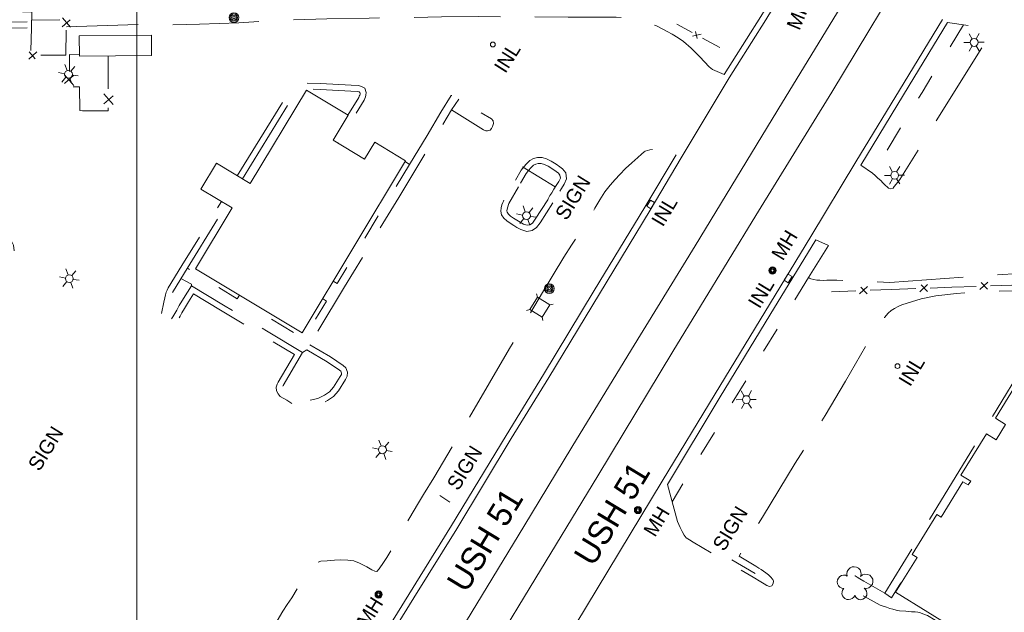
# Model space of a CAD drawing. Header units: feet. Extents: x 188854 to 191245, y 255237 to 257000.
# Tile 5 of 12: x 189451 to 189862, y 256240 to 256487. Entities that reach past the tile are written whole.
import ezdxf
from ezdxf.enums import TextEntityAlignment as Align

# ---------------------------------------------------------------- set-up
doc = ezdxf.new("R2010")
doc.units = ezdxf.units.FT
doc.header["$MEASUREMENT"] = 0
for name, pattern in [('DGN Style 3', [50.412179, 36.008699, -14.40348]), ('DGN Style 4', [57.649927, 28.806959, -14.40348, 0.036009, -14.40348]), ('DGN Style 5', [25.206089, 10.80261, -14.40348])]:
    doc.linetypes.add(name, pattern=pattern)
for name, color, linetype, lineweight in [('E_DRN_Grate', 151, 'Continuous', 0), ('E_DWY', 73, 'DGN Style 3', 0), ('E_LAND_Vegetation', 21, 'Continuous', 0), ('E_MAP_GridLines', 251, 'Continuous', 0), ('E_MISCPROP', 40, 'Continuous', 0), ('E_MISCPROP_HvyLine', 54, 'Continuous', 13), ('E_MISCPROP_Railing', 40, 'Continuous', 0), ('E_PATH_Sidewalk', 73, 'DGN Style 5', 0), ('E_RDWY', 40, 'Continuous', 13), ('E_RDWY_Name', 221, 'Continuous', 0), ('E_UTL_AboveGroundPipe', 40, 'DGN Style 4', 0)]:
    doc.layers.add(name, color=color, linetype=linetype, lineweight=lineweight)
doc.styles.add('Style-IGR_FONT_0', font='IGR_FONT_0.shx')
doc.styles.add('Style-IGR_FONT_1', font='IGR_FONT_1.shx')

# ---------------------------------------------------------------- blocks, each defined once
blk = doc.blocks.new('INL')
at = {"layer": 'E_MISCPROP_Railing', "color": 40, "linetype": 'Continuous', "lineweight": 0, "style": 'Style-IGR_FONT_0'}
blk.add_text('INL', height=6, rotation=0.0002, dxfattribs=at).set_placement((-5.74, -3.01))
blk = doc.blocks.new('INLT')
at = {"layer": 'E_MISCPROP_Railing', "color": 40, "linetype": 'Continuous', "lineweight": 0, "flags": 128}
blk.add_lwpolyline([(3, -2), (3, 0), (0, 0), (0, -2), (3, -2)], dxfattribs=at)
blk = doc.blocks.new('INL_2')
at = {"layer": 'E_MISCPROP_Railing', "color": 40, "linetype": 'Continuous', "lineweight": 0, "style": 'Style-IGR_FONT_0'}
blk.add_text('INL', height=6, rotation=359.9999, dxfattribs=at).set_placement((-5.74, -3.01))
blk = doc.blocks.new('INL_10')
at = {"layer": 'E_MISCPROP_Railing', "color": 40, "linetype": 'Continuous', "lineweight": 0, "style": 'Style-IGR_FONT_0'}
blk.add_text('INL', height=6, rotation=0, dxfattribs=at).set_placement((-5.74, -3.01))
blk = doc.blocks.new('MHO_2')
at = {"layer": 'E_DRN_Grate', "color": 20, "linetype": 'Continuous', "lineweight": 0}
for centre, radius in [((0.06, 0.01), 1.5), ((0.07, 0.01), 1.22), ((0.06, 0), 0.968), ((0.03, -0.01), 0.605)]:
    blk.add_circle(centre, radius, dxfattribs=at)
blk = doc.blocks.new('INL_1')
at = {"layer": 'E_MISCPROP_Railing', "color": 40, "linetype": 'Continuous', "lineweight": 0, "style": 'Style-IGR_FONT_0'}
blk.add_text('INL', height=6, rotation=359.9999, dxfattribs=at).set_placement((-5.74, -3.01))
blk = doc.blocks.new('LTP_1')
at = {"layer": 'E_MISCPROP', "color": 20, "linetype": 'Continuous', "lineweight": 0}
for p, q in [((-1.63, 0.07), (-4.24, 0.14)), ((-0.8, 1.43), (-2, 3.73)), ((0.9, 1.42), (2.27, 3.65)), ((-0.88, -1.42), (-2.24, -3.61)), ((0.76, -1.47), (2, -3.65)), ((1.64, -0.02), (4.16, -0.09))]:
    blk.add_line(p, q, dxfattribs=at)
blk.add_circle((0, 0), 1.64, dxfattribs=at)
blk = doc.blocks.new('LTP_3')
at = {"layer": 'E_MISCPROP', "color": 20, "linetype": 'Continuous', "lineweight": 0}
for p, q in [((-1.64, 0.07), (-4.24, 0.14)), ((-0.8, 1.43), (-2, 3.73)), ((0.9, 1.42), (2.27, 3.65)), ((-0.88, -1.42), (-2.24, -3.61)), ((0.76, -1.47), (2, -3.65)), ((1.64, -0.02), (4.16, -0.09))]:
    blk.add_line(p, q, dxfattribs=at)
blk.add_circle((0, 0), 1.64, dxfattribs=at)
blk = doc.blocks.new('POLE_3')
at = {"layer": 'E_MISCPROP', "color": 20, "linetype": 'Continuous', "lineweight": 0}
for centre, radius in [((-0.01, 0.02), 2.02), ((-0.01, 0.03), 1.52), ((0, -0.01), 1.01), ((0, 0), 0.502)]:
    blk.add_circle(centre, radius, dxfattribs=at)
blk = doc.blocks.new('PED')
at = {"layer": 'E_UTL_AboveGroundPipe', "color": 101, "linetype": 'Continuous', "lineweight": 13}
for p, q in [((-3.12, 2.9), (-4.18, 3.96)), ((2.88, 2.9), (3.94, 3.96)), ((-4.18, -4.16), (-3.12, -3.1)), ((3.94, -4.16), (2.88, -3.1))]:
    blk.add_line(p, q, dxfattribs=at)
at = {"layer": 'E_UTL_AboveGroundPipe', "color": 101, "linetype": 'Continuous', "lineweight": 13, "flags": 128}
blk.add_lwpolyline([(-3.12, -3.1), (2.88, -3.1), (2.88, 2.9), (-3.12, 2.9)], close=True, dxfattribs=at)
blk = doc.blocks.new('SIGN_1')
at = {"layer": 'E_MISCPROP', "color": 20, "linetype": 'Continuous', "lineweight": 0, "style": 'Style-IGR_FONT_0'}
blk.add_text('SIGN', height=6, rotation=0.0001, dxfattribs=at).set_placement((-9.6, -0.01), align=Align.MIDDLE_LEFT)
blk = doc.blocks.new('MHO_3')
at = {"layer": 'E_DRN_Grate', "color": 20, "linetype": 'Continuous', "lineweight": 0}
for centre, radius in [((0.06, 0.01), 1.5), ((0.07, 0.01), 1.22), ((0.06, 0), 0.968), ((0.03, -0.01), 0.605)]:
    blk.add_circle(centre, radius, dxfattribs=at)
blk = doc.blocks.new('SIGN_5')
at = {"layer": 'E_MISCPROP', "color": 20, "linetype": 'Continuous', "lineweight": 0, "style": 'Style-IGR_FONT_0'}
blk.add_text('SIGN', height=6, rotation=0, dxfattribs=at).set_placement((-9.6, -0.01), align=Align.MIDDLE_LEFT)
blk = doc.blocks.new('TREE_4')
at = {"layer": 'E_LAND_Vegetation', "color": 93, "linetype": 'Continuous', "lineweight": 0}
for centre, radius, start, end in [((-1.47, 4.28), 2.78, 1.3946, 209.1676), ((3.57, 2.42), 2.97, 278.4237, 139.6576), ((-4.47, 0.2), 2.78, 78.0716, 279.0826), ((-2.01, -4.2), 2.61, 140.7797, 358.7123), ((3.46, -3.43), 2.97, 196.0745, 79.0478)]:
    blk.add_arc(centre, radius, start, end, dxfattribs=at)

msp = doc.modelspace()

# ---------------------------------------------------------------- linework, layer by layer
at = {"layer": 'E_DWY', "color": 51, "linetype": 'DGN Style 3', "lineweight": 0, "flags": 128}
for points in [[(189454.22, 256486.56), (189441.98, 256486.37), (189425.04, 256486.24), (189425.44, 256464.58), (189425.85, 256426.27), (189426.08, 256395.75), (189441.29, 256396.07), (189442.69, 256395.95), (189443.58, 256395.65), (189444.35, 256395.15), (189445.27, 256394.14), (189446.03, 256392.54), (189446.29, 256390.84), (189446.18, 256389.86), (189445.81, 256388.6), (189445.45, 256387.74), (189445.02, 256387.06), (189444.57, 256386.54), (189443.82, 256385.98), (189443.23, 256385.75), (189442.85, 256385.65), (189408.36, 256385.31), (189400.46, 256385.14)], [(189745.11, 256464.52), (189740.28, 256466.65), (189738.89, 256467.8), (189736.95, 256469.85), (189734.96, 256471.94), (189733.3, 256473.64), (189731.34, 256475.59), (189728.22, 256478.26), (189725.95, 256479.91), (189723.45, 256481.43), (189721.4, 256482.53), (189719.58, 256483.53), (189716.67, 256484.97), (189714.05, 256486.02), (189711.15, 256486.95), (189708.67, 256487.53), (189706.13, 256487.99), (189703.43, 256488.28), (189700.03, 256488.5), (189679.97, 256488.52), (189642.45, 256488.72), (189627.19, 256488.59), (189596.92, 256488.09), (189579.25, 256487.77), (189559.61, 256487.11), (189542.56, 256486.17), (189526.15, 256485.6), (189510.67, 256485.18), (189501.3, 256485.45), (189470.65, 256484.43)], [(189802.26, 256426.72), (189807.06, 256423.34), (189808.14, 256422.36), (189809.18, 256421.42), (189810.63, 256420.14), (189811.29, 256419.49), (189811.94, 256418.79), (189812.54, 256418.17), (189813.19, 256417.6), (189813.82, 256417.04), (189814.71, 256416.74), (189815.65, 256417.13), (189816.15, 256417.74), (189816.93, 256418.78), (189818.44, 256420.63), (189853.37, 256476.67), (189854, 256477.81), (189854.33, 256479.6), (189854.26, 256481.2), (189853.52, 256482.41), (189852.58, 256483.11), (189851.44, 256483.66), (189849.63, 256484.41), (189848.11, 256484.88), (189838.38, 256486.19)], [(189454.26, 256484.06), (189442.01, 256483.87), (189427.59, 256483.76), (189427.94, 256464.61), (189428.35, 256426.3), (189428.56, 256398.3), (189441.38, 256398.57), (189443.19, 256398.41), (189444.68, 256397.92), (189445.98, 256397.06), (189447.37, 256395.54), (189448.44, 256393.28), (189448.81, 256390.9), (189448.64, 256389.36), (189448.17, 256387.76), (189447.67, 256386.59), (189447.05, 256385.58), (189446.28, 256384.69), (189445.05, 256383.78), (189444.01, 256383.36), (189443.18, 256383.15), (189408.4, 256382.81), (189400.51, 256382.64)], [(189541.9, 256422.24), (189564.43, 256458.77), (189565.21, 256459.98), (189566.67, 256460.79), (189567.84, 256460.92), (189576.69, 256460.8), (189589.47, 256460.04), (189592.54, 256459.91), (189593.7, 256459.59), (189595.16, 256458.77), (189595.76, 256456.98), (189595.62, 256455.89), (189595.43, 256455.16), (189595.17, 256454.51), (189594.87, 256453.76), (189589.03, 256444.49), (189583.82, 256435.94)], [(189544.04, 256420.95), (189566.54, 256457.44), (189566.97, 256458.1), (189567.44, 256458.36), (189567.96, 256458.42), (189576.6, 256458.3), (189589.35, 256457.54), (189592.15, 256457.42), (189592.74, 256457.26), (189593.1, 256457.06), (189593.21, 256456.73), (189593.16, 256456.36), (189593.05, 256455.93), (189592.85, 256455.44), (189592.64, 256454.9), (189588.03, 256447.6)], [(189611.93, 256428.15), (189613.86, 256427.01), (189621.11, 256439.04), (189626.84, 256448.76), (189631.21, 256455.7), (189631.52, 256455.88), (189631.98, 256455.72), (189647.98, 256446.03), (189648.69, 256445.16), (189648.81, 256444.12), (189648.43, 256442.77), (189648, 256441.98), (189647.46, 256441.33), (189646.42, 256440.98), (189645.69, 256441.03), (189644.72, 256441.46), (189631.38, 256449.75), (189609.36, 256413.2), (189586.65, 256375.86), (189571.33, 256350.44)], [(189553.8, 256181.58), (189544.09, 256187.07), (189542.03, 256188.57), (189540.14, 256189.82), (189539.05, 256190.64), (189538.33, 256191.22), (189537.46, 256192.01), (189536.71, 256193.09), (189536.05, 256194.56), (189535.78, 256196.87), (189535.93, 256199), (189536.38, 256200.2), (189537.75, 256202.98), (189539.32, 256205.86), (189540.69, 256207.96), (189542.62, 256211.08), (189544.32, 256214.04), (189546.34, 256217.72), (189548.26, 256220.8), (189550.62, 256224.56), (189552.8, 256227.74), (189554.38, 256230.17), (189556.35, 256233), (189558.54, 256236.36), (189560.96, 256240.37), (189562.75, 256243.23), (189564.62, 256245.96), (189567.5, 256250.66), (189569.18, 256253.4), (189570.88, 256255.95), (189572.16, 256257.85), (189573.1, 256259.15), (189573.55, 256259.71), (189573.74, 256259.94), (189575.05, 256260.68), (189576.84, 256261.25), (189579.45, 256261.49), (189582.54, 256261.79), (189585.17, 256261.92), (189588.08, 256261.79), (189590.52, 256261.5), (189592.97, 256260.53), (189595.96, 256259), (189598.1, 256257.65), (189599.38, 256257.09), (189600.11, 256257.04), (189601.12, 256258.1), (189602.89, 256260.72), (189604.27, 256262.79), (189606.45, 256266.49), (189609.01, 256270.84), (189610.87, 256274), (189613.92, 256279.5), (189617.15, 256284.95), (189619.6, 256289.16), (189623.99, 256296.09), (189637.7, 256319.38), (189655.55, 256350.13), (189669.36, 256373.52), (189678.2, 256388.3), (189681.36, 256393.26), (189683.36, 256396.05), (189685.12, 256398.63), (189687.1, 256401.76), (189688.99, 256405.01), (189691.15, 256408.7), (189693.3, 256412.25), (189695.4, 256415.5), (189697.53, 256418.28), (189699.67, 256420.66), (189701.67, 256422.82), (189704.01, 256425.22), (189706.64, 256427.66), (189709.08, 256429.9), (189710.71, 256431.33), (189711.8, 256432.21), (189712.2, 256432.49), (189714.12, 256433.07), (189716.19, 256433.25), (189718.19, 256433), (189719.75, 256432.8), (189720.9, 256432.61), (189721.49, 256432.36), (189725.12, 256431.02)], [(189658.01, 256420.43), (189660.47, 256424.53), (189661.52, 256425.99), (189662.62, 256427.29), (189664.05, 256428.66), (189665.56, 256429.48), (189667.21, 256429.9), (189669.2, 256429.91), (189671.01, 256429.34), (189672.94, 256428.41), (189675, 256427.1), (189676.51, 256426.03), (189677.71, 256425.11), (189679, 256423.45), (189679.35, 256420.92), (189678.31, 256418.71), (189677.21, 256416.89), (189676.21, 256415.33), (189675.31, 256413.85), (189674.61, 256412.7), (189673.96, 256411.51), (189673.75, 256411.11)], [(189660.16, 256419.14), (189662.56, 256423.15), (189663.49, 256424.45), (189664.45, 256425.57), (189665.54, 256426.63), (189666.48, 256427.14), (189667.53, 256427.41), (189668.82, 256427.41), (189670.09, 256427.01), (189671.72, 256426.22), (189673.61, 256425.02), (189675.02, 256424.02), (189675.93, 256423.32), (189676.61, 256422.44), (189676.77, 256421.31), (189676.1, 256419.89), (189675.09, 256418.21), (189674.09, 256416.65), (189673.18, 256415.16), (189672.44, 256413.96), (189671.75, 256412.68), (189671.52, 256412.24)], [(189673.63, 256410.9), (189668.35, 256402.63), (189666.85, 256400.68), (189665.02, 256399.43), (189662.74, 256398.99), (189660.32, 256399.75), (189658.67, 256400.71), (189657.36, 256401.5), (189655.76, 256402.46), (189654.43, 256403.44), (189653.22, 256404.55), (189652.21, 256406), (189651.93, 256407.44), (189652.05, 256408.81), (189652.4, 256410.07), (189652.8, 256411.13), (189653, 256411.66), (189657.99, 256420.39)], [(189671.52, 256412.24), (189666.3, 256404.07), (189665.11, 256402.52), (189664.03, 256401.78), (189662.89, 256401.56), (189661.34, 256402.05), (189659.93, 256402.86), (189658.65, 256403.64), (189657.15, 256404.54), (189656.02, 256405.37), (189655.11, 256406.21), (189654.56, 256406.99), (189654.45, 256407.57), (189654.52, 256408.36), (189654.78, 256409.29), (189655.15, 256410.26), (189655.27, 256410.6), (189660.16, 256419.14)], [(189572.15, 256351.66), (189580.78, 256346.64), (189586.09, 256343.07), (189587.28, 256342.09), (189587.96, 256340.18), (189587.8, 256338.51), (189587.06, 256337.13), (189584.15, 256332.45), (189582.11, 256330.12), (189579.62, 256328.47), (189576.36, 256326.78), (189571.27, 256325.84), (189568.36, 256325.95), (189564.83, 256327.13), (189562.55, 256328.56), (189559.85, 256330.05), (189558.97, 256331.13), (189558.33, 256332.42), (189558.09, 256333.96), (189558.52, 256335.28), (189558.92, 256335.99), (189565.77, 256347.62), (189552.84, 256355.32), (189534.92, 256366.06), (189523.58, 256372.88), (189521.58, 256369.65), (189519.88, 256366.87), (189518.83, 256364.95), (189518.04, 256363.56), (189517.19, 256362.08), (189516.48, 256361.02), (189515.56, 256359.91), (189513.49, 256358.65), (189510.45, 256359.79), (189510.12, 256362.52), (189510.28, 256364.62), (189511.19, 256369.48), (189511.63, 256371.26), (189511.95, 256372.58), (189512.25, 256373.62), (189512.58, 256374.51), (189513.08, 256375.41), (189518.82, 256384.8), (189535.28, 256411.5)], [(189570.89, 256349.5), (189579.45, 256344.52), (189584.6, 256341.06), (189585.16, 256340.6), (189585.42, 256339.87), (189585.36, 256339.25), (189584.89, 256338.38), (189582.13, 256333.94), (189580.45, 256332.02), (189578.35, 256330.62), (189575.54, 256329.17), (189571.09, 256328.35), (189568.82, 256328.43), (189565.91, 256329.41), (189563.81, 256330.72), (189561.49, 256332), (189561.09, 256332.49), (189560.74, 256333.18), (189560.65, 256333.75), (189560.82, 256334.27), (189561.08, 256334.73), (189569.18, 256348.5), (189554.12, 256357.47), (189536.21, 256368.21), (189522.76, 256376.29), (189519.45, 256370.97), (189517.71, 256368.12), (189516.65, 256366.17), (189515.87, 256364.8), (189515.06, 256363.4), (189514.47, 256362.52), (189513.9, 256361.83), (189513.23, 256361.42), (189512.75, 256361.6), (189512.63, 256362.57), (189512.76, 256364.3), (189513.63, 256368.96), (189514.05, 256370.67), (189514.37, 256371.94), (189514.63, 256372.85), (189514.86, 256373.47), (189515.24, 256374.14), (189520.95, 256383.49), (189537.42, 256410.21)], [(189783.44, 256395.52), (189788.64, 256393.15), (189780.3, 256379.74), (189780.71, 256379.55), (189781.4, 256379.27), (189782.57, 256378.92), (189783.8, 256378.69), (189785.1, 256378.62), (189786.55, 256378.58), (189788.02, 256378.65), (189792.15, 256378.63), (189801.44, 256378.3), (189814.28, 256377.69), (189868.05, 256381.46), (189882.1, 256382.49), (189899.45, 256383.14), (189905.87, 256383.11), (189913.73, 256383.35), (189924.82, 256382.66), (189931.99, 256381.71), (189939.2, 256380.76), (189956.91, 256375.25), (189971.14, 256372.01), (189982.21, 256369.45), (189997.18, 256366.69), (190007.8, 256364.85), (190020.54, 256362.45), (190041.55, 256358.21), (190059.39, 256354.64)], [(189721.43, 256293.36), (189725.66, 256277.92), (189726.82, 256275.44), (189727.6, 256273.64), (189728.4, 256272.2), (189729.32, 256271.12), (189730.69, 256270.2), (189732.28, 256269.18), (189742.46, 256263.11), (189757.23, 256254.59), (189760.42, 256252.74), (189761.8, 256251.84), (189762.92, 256251.12), (189764.08, 256250.74), (189764.99, 256251.08), (189765.56, 256251.99), (189765.73, 256252.99), (189765.49, 256253.62), (189764.56, 256254.79), (189763.64, 256255.57), (189762.58, 256256.38), (189761.56, 256257.1), (189760.61, 256257.77), (189759.67, 256258.35), (189758.38, 256259.17), (189751.46, 256263.45), (189761.15, 256279.7), (189774.84, 256302.25), (189787.35, 256322.09), (189795.79, 256336.41), (189806.09, 256354.44), (189812.03, 256363.11), (189813.57, 256364.85), (189814.92, 256365.92), (189816.27, 256366.84), (189817.81, 256367.71), (189819.36, 256368.3), (189827.36, 256370.84), (189833.57, 256372.14), (189842.1, 256373.05), (189854.23, 256373.91), (189868.41, 256374.2), (189878.31, 256374.5), (189881.96, 256374.11), (189884.24, 256373.4), (189885.28, 256372.78), (189887.44, 256371.62), (189885.89, 256369), (189812.24, 256247.96), (189803.45, 256252.97), (189801.83, 256253.9), (189800.71, 256254.63), (189799.83, 256255.22), (189798.75, 256255.55), (189798.14, 256255.48), (189797.5, 256255.15), (189796.98, 256254.57), (189796.56, 256253.59), (189796.48, 256252.69), (189796.64, 256251.85), (189796.95, 256251.11), (189797.37, 256250.52), (189798.15, 256249.8), (189799.13, 256249.21), (189806.48, 256245.07), (189810.3, 256242.97), (189811.55, 256242.5), (189812.85, 256242.06), (189814.28, 256241.57), (189815.57, 256241.28), (189817, 256240.91), (189818.36, 256240.58), (189821.02, 256240.4), (189822.1, 256240.29), (189823.33, 256240.2), (189824.02, 256240.09), (189824.94, 256240.13), (189826.05, 256240.05), (189827.13, 256239.78), (189828.13, 256239.33), (189830.07, 256238.64), (189843.03, 256230.77)]]:
    msp.add_lwpolyline(points, dxfattribs=at)
at = {"layer": 'E_MAP_GridLines', "color": 161, "linetype": 'Continuous', "lineweight": 0}
msp.add_line((189500, 255500), (189500, 257000), dxfattribs=at)
at = {"layer": 'E_MISCPROP', "color": 20, "linetype": 'Continuous', "lineweight": 0}
for p, q in [((189674.65, 256417.58), (189660.96, 256426.04)), ((189630.69, 256285.96), (189626.49, 256288.75)), ((189758.08, 256256.19), (189748.41, 256261.9))]:
    msp.add_line(p, q, dxfattribs=at)
at = {"layer": 'E_MISCPROP_HvyLine', "color": 241, "linetype": 'Continuous', "lineweight": 13, "flags": 128}
for points in [[(189476.01, 256472.25), (189506.11, 256472.5), (189506.04, 256480.99), (189475.94, 256480.74)], [(189525.12, 256382.97), (189568.93, 256356.63), (189612.17, 256428.55), (189599.29, 256436.29), (189595.03, 256429.2), (189581.95, 256437.07), (189588.22, 256447.49), (189570.77, 256457.99), (189547.31, 256418.98), (189533.24, 256427.44), (189526.74, 256416.63), (189539.76, 256408.8), (189524.47, 256383.37)]]:
    msp.add_lwpolyline(points, close=True, dxfattribs=at)
msp.add_lwpolyline([(189869.05, 256338.25), (189858.4, 256321), (189862.61, 256318.4), (189858.66, 256312), (189854.6, 256314.51), (189843.96, 256297.27), (189848.07, 256294.74), (189847.07, 256293.12), (189844.84, 256294.49), (189835.74, 256279.75), (189833.97, 256280.84), (189823.67, 256264.15), (189825.68, 256262.9), (189816.67, 256248.31), (189843.6, 256231.69), (189829.98, 256209.62), (189850.87, 256196.73), (189864.65, 256219.06)], dxfattribs=at)
at = {"layer": 'E_MISCPROP_Railing', "color": 40, "linetype": 'Continuous', "lineweight": 0}
for p, q in [((189468.87, 256484.47), (189472.2, 256487.38)), ((189472.26, 256484.27), (189468.89, 256488.18)), ((189733.21, 256482.55), (189733.9, 256479.53)), ((189731.97, 256480.52), (189735.49, 256481.31)), ((189454.83, 256470.98), (189458.27, 256474.01)), ((189454.98, 256473.99), (189457.59, 256471.06)), ((189469.75, 256464.42), (189473.67, 256459.89)), ((189473.68, 256464.2), (189469.82, 256460.81)), ((189490.14, 256452.03), (189486.19, 256456.52)), ((189486.21, 256452.22), (189490.05, 256455.63)), ((189804.93, 256375.94), (189801.69, 256372.89)), ((189804.88, 256373.01), (189802.25, 256375.78)), ((189830.05, 256376.88), (189826.81, 256373.83)), ((189830.01, 256373.96), (189827.38, 256376.72)), ((189855.17, 256377.83), (189851.93, 256374.78)), ((189855.13, 256374.9), (189852.5, 256377.66))]:
    msp.add_line(p, q, dxfattribs=at)
at = {"layer": 'E_MISCPROP_Railing', "color": 40, "linetype": 'Continuous', "lineweight": 0, "flags": 128}
for points in [[(189452.43, 256490.62), (189456.1, 256490.69), (189455.97, 256483.85)], [(189467.87, 256487.35), (189456.03, 256487.28)], [(189455.97, 256483.85), (189455.79, 256474.6)], [(189470.38, 256472.66), (189470.43, 256483.07)], [(189725.42, 256485.53), (189731.83, 256482.05)], [(189736.06, 256479.75), (189743.35, 256475.79)], [(189459.86, 256472.62), (189470.38, 256472.66)], [(189476.01, 256472.75), (189471.89, 256472.82), (189471.86, 256465.82)], [(189488.01, 256458.6), (189487.95, 256472.35)], [(189473.35, 256459.36), (189476.06, 256459.42), (189476.2, 256449.45), (189477.26, 256449.43)], [(189477.26, 256449.43), (189488.04, 256449.31), (189488.04, 256450.61)], [(189815.01, 256374.75), (189806.03, 256374.41)], [(189825.22, 256375.13), (189815.01, 256374.75)], [(189840.14, 256375.69), (189831.16, 256375.35)], [(189850.34, 256376.07), (189840.14, 256375.69)], [(189865.26, 256376.63), (189856.28, 256376.3)], [(189800.1, 256374.19), (189789.89, 256373.8)]]:
    msp.add_lwpolyline(points, dxfattribs=at)
at = {"layer": 'E_MISCPROP_Railing', "color": 40, "linetype": 'Continuous', "lineweight": 0}
for centre, radius in [((189648.6, 256477.06), 1.02), ((189817.51, 256342.77), 1)]:
    msp.add_circle(centre, radius, dxfattribs=at)
at = {"layer": 'E_PATH_Sidewalk', "color": 51, "linetype": 'DGN Style 5', "lineweight": 0, "flags": 128}
for points in [[(189845.09, 256485.29), (189827.74, 256457.08), (189807.32, 256423.11)], [(189631.38, 256449.75), (189634.38, 256454.27)], [(189613.86, 256427.01), (189602.65, 256408.58), (189583.59, 256377.25), (189581.92, 256378.24)], [(189542.78, 256372.36), (189541.86, 256370.86), (189521.07, 256383.69)], [(189518.39, 256379.31), (189522.83, 256377), (189522.76, 256376.29)], [(189780.3, 256379.74), (189760.9, 256347.72), (189723.42, 256286.12)], [(189577.53, 256370.94), (189579.17, 256369.94), (189569.58, 256354.25), (189548.16, 256367.19), (189549.06, 256368.58)], [(189569.18, 256348.5), (189570.89, 256349.5)], [(189812.24, 256247.96), (189815.06, 256246.01), (189825.39, 256263.08)]]:
    msp.add_lwpolyline(points, dxfattribs=at)
at = {"layer": 'E_RDWY', "color": 21, "linetype": 'Continuous', "lineweight": 13, "flags": 128}
for points in [[(189532.11, 256056.8), (189552.03, 256091.83), (189572.25, 256127.48), (189590.56, 256158.85), (189612.22, 256194.71), (189637.64, 256236.37), (189661.53, 256275.81), (189681.62, 256308.93), (189706.47, 256349.65), (189733.05, 256393.04), (189769.51, 256452.98), (189796.7, 256497.58), (189821.71, 256538.27), (189841.16, 256570.63), (189844.23, 256575.74)], [(189856.43, 256566.75), (189825.9, 256516.55), (189790.05, 256457.11), (189758.37, 256405.71), (189723.75, 256348.86), (189692.35, 256296.89), (189664.11, 256250.44), (189638.9, 256208.73), (189609.32, 256160.14), (189586.25, 256120.11), (189557.53, 256068.74), (189545.37, 256045.19)], [(189792.06, 256536.68), (189774.84, 256507.72), (189762.6, 256487.42), (189750.61, 256468.42), (189747.21, 256463.16), (189727.27, 256429.75)], [(189789.91, 256537.96), (189772.69, 256509), (189760.47, 256488.73), (189748.5, 256469.76), (189745.11, 256464.52)], [(189781.3, 256396.82), (189800.13, 256428.01), (189820.23, 256461.2), (189836.25, 256487.49)], [(189802.26, 256426.72), (189822.37, 256459.91), (189838.38, 256486.19)], [(189727.27, 256429.75), (189714.21, 256407.85), (189693.08, 256372.98), (189671.9, 256337.98), (189656.26, 256312.47), (189633.52, 256274.87), (189615.64, 256246.06), (189599.58, 256220.14), (189596.31, 256215.04), (189590.6, 256206.7), (189582.74, 256195.79), (189573.18, 256182.99), (189553.32, 256161.62), (189537.44, 256138.65)], [(189725.12, 256431.03), (189712.06, 256409.14), (189690.94, 256374.27), (189669.77, 256339.28), (189654.13, 256313.77), (189631.39, 256276.17), (189613.52, 256247.38), (189597.46, 256221.48), (189594.23, 256216.42), (189588.55, 256208.13), (189580.73, 256197.27), (189571.18, 256184.49)], [(189683.19, 256235.02), (189719.29, 256294.65), (189741.34, 256331.24), (189762.12, 256365.35), (189781.3, 256396.82)], [(189721.43, 256293.36), (189743.48, 256329.94), (189764.25, 256364.04), (189783.44, 256395.52)]]:
    msp.add_lwpolyline(points, dxfattribs=at)

# ---------------------------------------------------------------- block references
at = {"layer": 'E_DRN_Grate', "color": 20, "linetype": 'Continuous', "lineweight": 0}
for name, p, xscale, yscale, zscale, rotation in [('MHO_2', (189765.33, 256382.61), 0.9999984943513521, 0.9999984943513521, 0.9999984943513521, 58.88483436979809), ('MHO_2', (189709.14, 256282.61), 0.9999984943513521, 0.9999984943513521, 0.9999984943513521, 58.88483436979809), ('MHO_3', (189600.88, 256247.32), 0.999999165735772, 0.999999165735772, 0.999999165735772, 58.20678334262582)]:
    msp.add_blockref(name, p, dxfattribs=dict(at, xscale=xscale, yscale=yscale, zscale=zscale, rotation=rotation))
at = {"layer": 'E_LAND_Vegetation', "color": 93, "linetype": 'Continuous', "lineweight": 0, "xscale": 0.9999995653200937, "yscale": 0.9999995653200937, "zscale": 0.9999995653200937, "rotation": 58.69114471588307}
msp.add_blockref('TREE_4', (189799.58, 256251.74), dxfattribs=at)
at = {"layer": 'E_MISCPROP', "color": 20, "linetype": 'Continuous', "lineweight": 0}
for name, p, xscale, yscale, zscale, rotation in [('POLE_3', (189540.54, 256488.29), 1.000000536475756, 1.000000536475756, 1.000000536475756, 51.60657542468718), ('LTP_1', (189849.51, 256477.93), 1.000001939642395, 1.000001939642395, 1.000001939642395, 2.335717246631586), ('LTP_3', (189471.42, 256464.62), 1.000000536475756, 1.000000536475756, 1.000000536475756, 51.60657542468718), ('LTP_1', (189816.31, 256422.41), 1.000001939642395, 1.000001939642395, 1.000001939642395, 2.335717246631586), ('SIGN_1', (189681.84, 256412.95), 0.999999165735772, 0.999999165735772, 0.999999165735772, 58.20678334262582), ('LTP_3', (189662.65, 256405.59), 1.000000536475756, 1.000000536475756, 1.000000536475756, 51.60657542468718), ('LTP_3', (189471.82, 256379.29), 1.000000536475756, 1.000000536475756, 1.000000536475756, 51.60657542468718), ('POLE_3', (189672.19, 256375.11), 1.000000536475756, 1.000000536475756, 1.000000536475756, 51.60657542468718), ('LTP_1', (189754.42, 256328.78), 1.000001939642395, 1.000001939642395, 1.000001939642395, 2.335717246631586), ('SIGN_1', (189461.81, 256308.2), 0.999999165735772, 0.999999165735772, 0.999999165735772, 58.20678334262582), ('LTP_3', (189602.49, 256307.83), 1.000000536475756, 1.000000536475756, 1.000000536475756, 51.60657542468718), ('SIGN_1', (189636.64, 256300.11), 0.999999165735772, 0.999999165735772, 0.999999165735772, 58.20678334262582), ('SIGN_5', (189747.54, 256274.81), 0.9999995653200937, 0.9999995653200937, 0.9999995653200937, 58.69114471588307)]:
    msp.add_blockref(name, p, dxfattribs=dict(at, xscale=xscale, yscale=yscale, zscale=zscale, rotation=rotation))
at = {"layer": 'E_MISCPROP_Railing', "color": 40, "linetype": 'Continuous', "lineweight": 0}
for name, p, xscale, yscale, zscale, rotation in [('INL', (189654.33, 256471.14), 0.9999991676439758, 0.9999991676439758, 0.9999991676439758, 57.73439995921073), ('INLT', (189716.13, 256411.08), 1.000000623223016, 1.000000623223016, 1.000000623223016, 239.1817496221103), ('INL_2', (189719.92, 256407.05), 1.000000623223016, 1.000000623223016, 1.000000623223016, 59.18174962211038), ('INL_10', (189760.29, 256372.86), 0.9999983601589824, 0.9999983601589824, 0.9999983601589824, 58.63175082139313), ('INLT', (189770.21, 256378.62), 0.9999983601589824, 0.9999983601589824, 0.9999983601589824, 58.63175082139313), ('INL_1', (189823.14, 256340.32), 0.9999984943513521, 0.9999984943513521, 0.9999984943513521, 58.88483436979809)]:
    msp.add_blockref(name, p, dxfattribs=dict(at, xscale=xscale, yscale=yscale, zscale=zscale, rotation=rotation))
at = {"layer": 'E_UTL_AboveGroundPipe', "color": 101, "linetype": 'Continuous', "lineweight": 13, "xscale": 0.999999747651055, "yscale": 0.999999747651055, "zscale": 0.999999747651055, "rotation": 58.24320976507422}
msp.add_blockref('PED', (189668.17, 256367.51), dxfattribs=at)

# ---------------------------------------------------------------- texts
at = {"layer": 'E_DRN_Grate', "color": 20, "linetype": 'Continuous', "lineweight": 0, "style": 'Style-IGR_FONT_1'}
for rotation, p in [(67.7346, (189773.79, 256483.78)), (58.8847, (189767.1, 256387.99)), (58.8847, (189713.7, 256272.58)), (58.2069, (189593.99, 256234.82))]:
    msp.add_text('MH', height=6, rotation=rotation, dxfattribs=at).set_placement(p, align=Align.MIDDLE_LEFT)
at = {"layer": 'E_RDWY_Name', "style": 'Style-IGR_FONT_0'}
for rotation, width, p in [(58.8097, 0.999959, (189690.47, 256258.63)), (58.8027, 0.999956, (189637.45, 256247.64))]:
    msp.add_text('USH 51', height=10, rotation=rotation, dxfattribs=dict(at, width=width)).set_placement(p)

doc.saveas('drawing.dxf')
